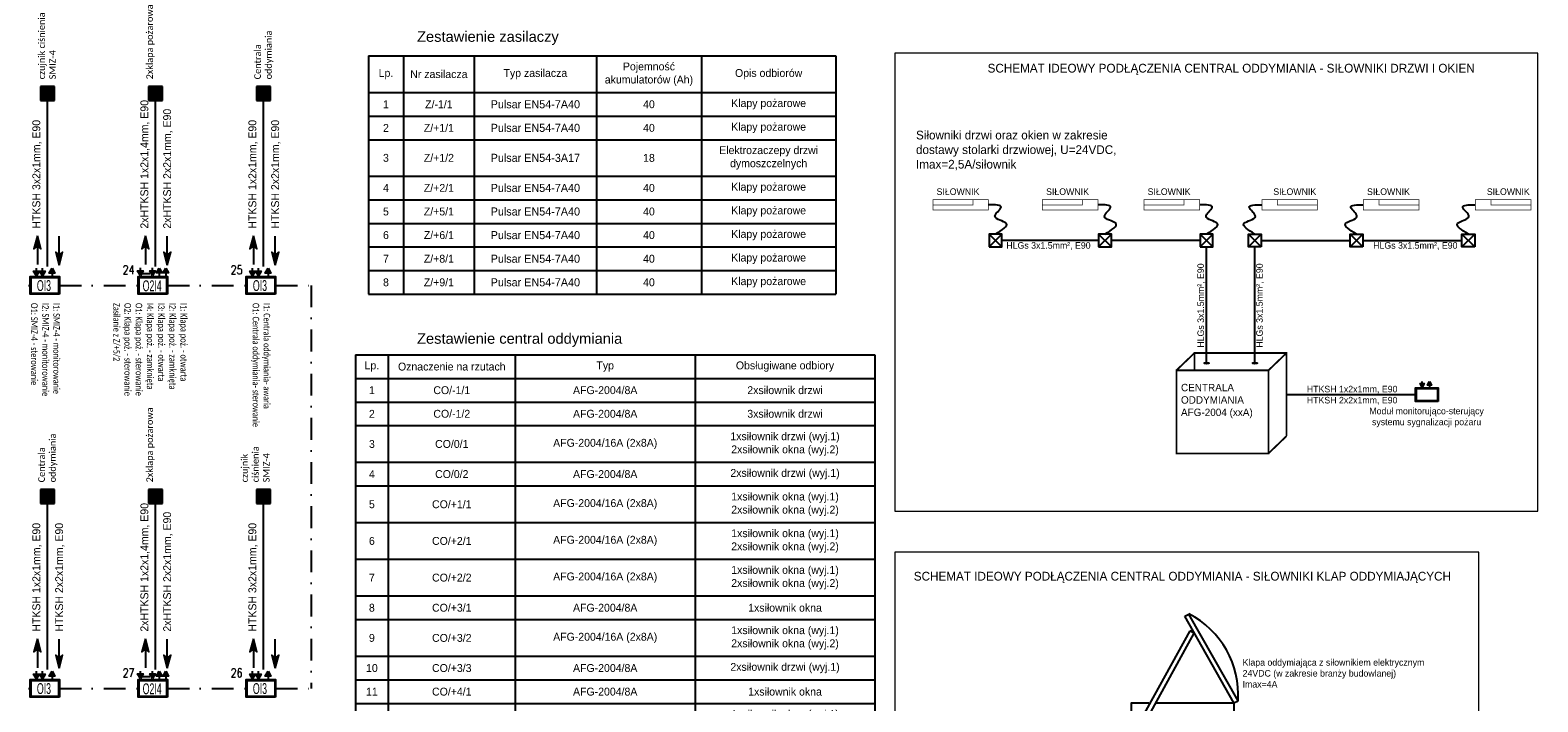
# Model space of a CAD drawing. Header units: millimetres. Extents: x 405 to 2542, y 4022 to 4770.
# Tile 8 of 9: x 1034 to 1379, y 4612 to 4765. Entities that reach past the tile are written whole.
import ezdxf

# ---------------------------------------------------------------- set-up
doc = ezdxf.new("R2010")
doc.units = ezdxf.units.MM
doc.linetypes.add('DASHDOT', pattern=[1, 0.5, -0.25, 0, -0.25])
for name, color, linetype in [('_SP_SAP P opis', 7, 'Continuous'), ('_TT_SSP_moduły', 94, 'Continuous'), ('TT_SAP_KABLE', 13, 'Continuous'), ('wymiar', 240, 'Continuous')]:
    doc.layers.add(name, color=color, linetype=linetype)
doc.layers.add('legenda - opisy', color=7, linetype='Continuous', lineweight=13)
doc.styles.add('arial', font='arial.ttf')
doc.styles.add('Arial narrow 1.00', font='ARIALN.TTF')
doc.styles.add('ST', font='romans.shx')

# ---------------------------------------------------------------- blocks, each defined once
blk = doc.blocks.new('MK')
blk.add_hatch(color=256).paths.add_polyline_path([(15, 30), (-15, 30), (-15, 0), (15, 0)])
for p, q in [((15, 30), (-15, 30)), ((-15, 30), (-15, 0)), ((-15, 0), (15, 0)), ((15, 0), (15, 30))]:
    blk.add_line(p, q)
blk = doc.blocks.new('BX-OI3')
for points in [[(-149, 326), (-197, 410), (-100, 410)], [(-42, 326), (-91, 410), (6, 410)], [(126, 458), (175, 374), (78, 374)]]:
    blk.add_hatch(color=0).paths.add_polyline_path(points)
at = {"color": 0}
for p, q in [((-149, 410), (-149, 458)), ((-42, 410), (-42, 458)), ((126, 374), (126, 326))]:
    blk.add_line(p, q, dxfattribs=at)
for points in [[(259, 0), (-259, 0), (-259, 313), (259, 313)], [(259, 0), (-259, 0), (-259, 313), (259, 313)], [(-251, 305), (251, 305), (251, 8), (-251, 8)], [(-251, 305), (251, 305), (251, 8), (-251, 8)], [(-243, 297), (243, 297), (243, 14), (-243, 14)], [(-243, 297), (243, 297), (243, 14), (-243, 14)]]:
    blk.add_lwpolyline(points, close=True)
for points in [[(-149, 326), (-197, 410), (-100, 410)], [(-42, 326), (-91, 410), (6, 410)], [(126, 458), (175, 374), (78, 374)]]:
    blk.add_lwpolyline(points, close=True, dxfattribs=at)
at = {"color": 0, "insert": (-140, 250), "char_height": 192, "attachment_point": 1}
blk.add_mtext_dynamic_manual_height_columns('{\\Ftxt|c238;\\W0.6;OI3}', width=68.27, gutter_width=12.5, heights=[0], dxfattribs=at)
at = {"flags": 4}
blk.add_attdef('NRMODUŁU', (339, 87), '', height=192, dxfattribs=at)
blk = doc.blocks.new('BX-O2I4')
for points in [[(-219, 331), (-268, 415), (-171, 415)], [(-7, 331), (-55, 415), (42, 415)], [(113, 459), (162, 375), (65, 375)], [(230, 459), (278, 375), (181, 375)]]:
    blk.add_hatch(color=256).paths.add_polyline_path(points)
for p, q in [((-219, 415), (-219, 463)), ((-189, 364), (-53, 364)), ((-7, 415), (-7, 463)), ((113, 375), (113, 328)), ((230, 375), (230, 328))]:
    blk.add_line(p, q)
for points in [[(-219, 331), (-268, 415), (-171, 415)], [(259, 0), (-259, 0), (-259, 313), (259, 313)], [(-251, 305), (251, 305), (251, 8), (-251, 8)], [(-243, 297), (243, 297), (243, 14), (-243, 14)], [(-7, 331), (-55, 415), (42, 415)], [(113, 459), (162, 375), (65, 375)], [(230, 459), (278, 375), (181, 375)]]:
    blk.add_lwpolyline(points, close=True)
at = {"color": 0, "insert": (-179, 246), "char_height": 192, "attachment_point": 1}
blk.add_mtext_dynamic_manual_height_columns('{\\Ftxt|c238;\\W0.6;O2I4}', width=68.27, gutter_width=12.5, heights=[0], dxfattribs=at)
at = {"flags": 4}
blk.add_attdef('NRMODUŁU', (339, 87), '', height=192, dxfattribs=at)
blk = doc.blocks.new('*T93')
at = {"color": 0, "linetype": 'ByBlock', "lineweight": -2, "transparency": 16777216}
for p, q in [((0, 0), (118.84, 0)), ((0, 0), (0, -188.25)), ((7.5, 0), (7.5, -188.25)), ((36.56, 0), (36.56, -188.25)), ((77.7, 0), (77.7, -188.25)), ((118.84, 0), (118.84, -188.25)), ((0, -5.4), (118.84, -5.4)), ((0, -10.8), (118.84, -10.8)), ((0, -16.2), (118.84, -16.2)), ((0, -24.59), (118.84, -24.59)), ((0, -29.99), (118.84, -29.99)), ((0, -38.38), (118.84, -38.38)), ((0, -46.77), (118.84, -46.77)), ((0, -55.16), (118.84, -55.16)), ((0, -60.56), (118.84, -60.56)), ((0, -68.95), (118.84, -68.95)), ((0, -74.35), (118.84, -74.35)), ((0, -79.75), (118.84, -79.75)), ((0, -88.14), (118.84, -88.14)), ((0, -93.54), (118.84, -93.54)), ((0, -101.93), (118.84, -101.93)), ((0, -110.32), (118.84, -110.32)), ((0, -118.72), (118.84, -118.72)), ((0, -127.11), (118.84, -127.11)), ((0, -135.5), (118.84, -135.5)), ((0, -143.89), (118.84, -143.89)), ((0, -152.28), (118.84, -152.28)), ((0, -160.67), (118.84, -160.67)), ((0, -169.06), (118.84, -169.06)), ((0, -177.45), (118.84, -177.45)), ((0, -182.85), (118.84, -182.85)), ((0, -188.25), (118.84, -188.25))]:
    blk.add_line(p, q, dxfattribs=at)
at = {"color": 0, "transparency": 16777216, "char_height": 1.8, "attachment_point": 5}
for s, insert, width in [('Lp.', (3.75, -2.7), 4.5), ('Oznaczenie na rzutach', (22.03, -2.7), 26.0573), ('Typ', (57.13, -2.7), 38.1408), ('Obsługiwane odbiory', (98.27, -2.7), 38.1408), ('CO/-1/1', (22.03, -8.1), 26.0573), ('{\\C256;2xsiłownik drzwi }', (98.27, -8.1), 38.1408), ('1', (3.75, -8.1), 4.5), ('{\\C256;AFG-2004/8A}', (57.13, -8.1), 38.1408), ('2', (3.75, -13.5), 4.5), ('CO/-1/2', (22.03, -13.5), 26.0573), ('{\\C256;AFG-2004/8A}', (57.13, -13.5), 38.1408), ('{\\C256;3xsiłownik drzwi }', (98.27, -13.5), 38.1408), ('3', (3.75, -20.4), 4.5), ('CO/0/1', (22.03, -20.4), 26.0573), ('{\\C256;AFG-2004/16A (2x8A)}', (57.13, -20.4), 38.1408), ('{\\C256;1xsiłownik drzwi (wyj.1)\\P2xsiłownik okna (wyj.2)}', (98.27, -20.4), 38.1408), ('4', (3.75, -27.29), 4.5), ('CO/0/2', (22.03, -27.29), 26.0573), ('{\\C256;AFG-2004/8A}', (57.13, -27.29), 38.1408), ('{\\C256;2xsiłownik drzwi (wyj.1)}', (98.27, -27.29), 38.1408), ('5', (3.75, -34.19), 4.5), ('CO/+1/1', (22.03, -34.19), 26.0573), ('{\\C256;AFG-2004/16A (2x8A)}', (57.13, -34.19), 38.1408), ('{\\C256;1xsiłownik okna (wyj.1)\\P2xsiłownik okna (wyj.2)}', (98.27, -34.19), 38.1408), ('CO/+2/1', (22.03, -42.58), 26.0573), ('{\\C256;1xsiłownik okna (wyj.1)\\P2xsiłownik okna (wyj.2)}', (98.27, -42.58), 38.1408), ('6', (3.75, -42.58), 4.5), ('{\\C256;AFG-2004/16A (2x8A)}', (57.13, -42.58), 38.1408), ('{\\C256;1xsiłownik okna (wyj.1)\\P2xsiłownik okna (wyj.2)}', (98.27, -50.97), 38.1408), ('7', (3.75, -50.97), 4.5), ('CO/+2/2', (22.03, -50.97), 26.0573), ('{\\C256;AFG-2004/16A (2x8A)}', (57.13, -50.97), 38.1408), ('8', (3.75, -57.86), 4.5), ('CO/+3/1', (22.03, -57.86), 26.0573), ('{\\C256;AFG-2004/8A}', (57.13, -57.86), 38.1408), ('{\\C256;1xsiłownik okna}', (98.27, -57.86), 38.1408), ('{\\C256;1xsiłownik okna (wyj.1)\\P2xsiłownik okna (wyj.2)}', (98.27, -64.76), 38.1408), ('9', (3.75, -64.76), 4.5), ('CO/+3/2', (22.03, -64.76), 26.0573), ('{\\C256;AFG-2004/16A (2x8A)}', (57.13, -64.76), 38.1408), ('10', (3.75, -71.65), 4.5), ('CO/+3/3', (22.03, -71.65), 26.0573), ('{\\C256;AFG-2004/8A}', (57.13, -71.65), 38.1408), ('{\\C256;2xsiłownik drzwi (wyj.1)}', (98.27, -71.65), 38.1408), ('CO/+4/1', (22.03, -77.05), 26.0573), ('{\\C256;1xsiłownik okna}', (98.27, -77.05), 38.1408), ('11', (3.75, -77.05), 4.5), ('{\\C256;AFG-2004/8A}', (57.13, -77.05), 38.1408), ('12', (3.75, -83.95), 4.5), ('CO/+4/2', (22.03, -83.95), 26.0573), ('{\\C256;1xsiłownik okna (wyj.1)\\P2xsiłownik okna (wyj.2)}', (98.27, -83.95), 38.1408), ('{\\C256;AFG-2004/16A (2x8A)}', (57.13, -83.95), 38.1408), ('13', (3.75, -90.84), 4.5), ('CO/+4/3', (22.03, -90.84), 26.0573), ('{\\C256;2xsiłownik drzwi (wyj.1)}', (98.27, -90.84), 38.1408), ('{\\C256;AFG-2004/8A}', (57.13, -90.84), 38.1408), ('CO/+5/1', (22.03, -97.74), 26.0573), ('{\\C256;1xsiłownik okna (wyj.1)\\P2xsiłownik okna (wyj.2)}', (98.27, -97.74), 38.1408), ('14', (3.75, -97.74), 4.5), ('{\\C256;AFG-2004/16A (2x8A)}', (57.13, -97.74), 38.1408), ('{\\C256;1xsiłownik okna (wyj.1)\\P2xsiłownik okna (wyj.2)}', (98.27, -106.13), 38.1408), ('15', (3.75, -106.13), 4.5), ('CO/+5/2', (22.03, -106.13), 26.0573), ('{\\C256;AFG-2004/16A (2x8A)}', (57.13, -106.13), 38.1408), ('16', (3.75, -114.52), 4.5), ('CO/+6/1', (22.03, -114.52), 26.0573), ('{\\C256;AFG-2004/16A (2x8A)}', (57.13, -114.52), 38.1408), ('{\\C256;1xsiłownik okna (wyj.1)\\P2xsiłownik okna (wyj.2)}', (98.27, -114.52), 38.1408), ('{\\C256;1xsiłownik okna (wyj.1)\\P2xsiłownik okna (wyj.2)}', (98.27, -122.91), 38.1408), ('17', (3.75, -122.91), 4.5), ('CO/+6/2', (22.03, -122.91), 26.0573), ('{\\C256;AFG-2004/16A (2x8A)}', (57.13, -122.91), 38.1408), ('18', (3.75, -131.3), 4.5), ('CO/+7/1', (22.03, -131.3), 26.0573), ('{\\C256;AFG-2004/16A (2x8A)}', (57.13, -131.3), 38.1408), ('{\\C256;1xsiłownik okna (wyj.1)\\P2xsiłownik okna (wyj.2)}', (98.27, -131.3), 38.1408), ('{\\C256;1xsiłownik okna (wyj.1)\\P2xsiłownik okna (wyj.2)}', (98.27, -139.69), 38.1408), ('19', (3.75, -139.69), 4.5), ('CO/+7/2', (22.03, -139.69), 26.0573), ('{\\C256;AFG-2004/16A (2x8A)}', (57.13, -139.69), 38.1408), ('20', (3.75, -148.08), 4.5), ('CO/+8/1', (22.03, -148.08), 26.0573), ('{\\C256;AFG-2004/16A (2x8A)}', (57.13, -148.08), 38.1408), ('{\\C256;1xsiłownik okna (wyj.1)\\P3xsiłownik okna (wyj.2)}', (98.27, -148.08), 38.1408), ('CO/+8/2', (22.03, -156.47), 26.0573), ('{\\C256;1xsiłownik okna (wyj.1)\\P2xsiłownik okna (wyj.2)}', (98.27, -156.47), 38.1408), ('21', (3.75, -156.47), 4.5), ('{\\C256;AFG-2004/16A (2x8A)}', (57.13, -156.47), 38.1408), ('{\\C256;1xsiłownik okna (wyj.1)\\P3xsiłownik okna (wyj.2)}', (98.27, -164.86), 38.1408), ('22', (3.75, -164.86), 4.5), ('CO/+9/1', (22.03, -164.86), 26.0573), ('{\\C256;AFG-2004/16A (2x8A)}', (57.13, -164.86), 38.1408), ('23', (3.75, -173.25), 4.5), ('CO/+9/2', (22.03, -173.25), 26.0573), ('{\\C256;AFG-2004/16A (2x8A)}', (57.13, -173.25), 38.1408), ('{\\C256;1xsiłownik okna (wyj.1)\\P2xsiłownik okna (wyj.2)}', (98.27, -173.25), 38.1408), ('24', (3.75, -180.15), 4.5), ('CO/T/1', (22.03, -180.15), 26.0573), ('{\\C256;AFG-2004/8A}', (57.13, -180.15), 38.1408), ('{\\C256;1xsiłownik klapy oddymiającej}', (98.27, -180.15), 38.1408), ('25', (3.75, -185.55), 4.5), ('CO/T/2', (22.03, -185.55), 26.0573), ('{\\C256;AFG-2004/8A}', (57.13, -185.55), 38.1408), ('{\\C256;1xsiłownik klapy oddymiającej}', (98.27, -185.55), 38.1408)]:
    blk.add_mtext(s, dxfattribs=dict(at, insert=insert, width=width))
blk = doc.blocks.new('*T113')
at = {"color": 0, "linetype": 'ByBlock', "lineweight": -2, "transparency": 16777216}
for p, q in [((0, 0), (106.93, 0)), ((0, 0), (0, -54.5)), ((8.04, 0), (8.04, -54.5)), ((24.22, 0), (24.22, -54.5)), ((52.18, 0), (52.18, -54.5)), ((76.2, 0), (76.2, -54.5)), ((106.93, 0), (106.93, -54.5)), ((0, -8.37), (106.93, -8.37)), ((0, -13.77), (106.93, -13.77)), ((0, -19.17), (106.93, -19.17)), ((0, -27.5), (106.93, -27.5)), ((0, -32.9), (106.93, -32.9)), ((0, -38.3), (106.93, -38.3)), ((0, -43.7), (106.93, -43.7)), ((0, -49.1), (106.93, -49.1)), ((0, -54.5), (106.93, -54.5))]:
    blk.add_line(p, q, dxfattribs=at)
at = {"color": 0, "transparency": 16777216, "char_height": 1.8, "attachment_point": 5}
for s, insert, width in [('{\\W1;Pojemność akumulatorów (Ah)}', (64.19, -4.18), 21.0226), ('{\\W1;Lp.}', (4.02, -4.18), 5.0353), ('{\\W1;Nr zasilacza}', (16.13, -4.18), 13.1887), ('{\\W1;Typ zasilacza}', (38.2, -4.18), 24.9569), ('{\\W1;Opis odbiorów}', (91.57, -4.18), 27.7286), ('{\\W1;1}', (4.02, -11.07), 5.0353), ('Z/-1/1', (16.13, -11.07), 13.1887), ('{\\H1.025641x;\\C256;Pulsar EN54-7A40}', (38.2, -11.07), 24.9569), ('40', (64.19, -11.07), 21.0226), ('Klapy pożarowe', (91.57, -11.07), 27.7286), ('{\\W1;2}', (4.02, -16.47), 5.0353), ('Z/+1/1', (16.13, -16.47), 13.1887), ('{\\H1.025641x;\\C256;Pulsar EN54-7A40}', (38.2, -16.47), 24.9569), ('40', (64.19, -16.47), 21.0226), ('Klapy pożarowe', (91.57, -16.47), 27.7286), ('Elektrozaczepy drzwi dymoszczelnych', (91.57, -23.33), 27.7286), ('3', (4.02, -23.33), 5.0353), ('Z/+1/2', (16.13, -23.33), 13.1887), ('{\\H1.025641x;\\C256;Pulsar EN54-3A17}', (38.2, -23.33), 24.9569), ('{\\W1;18}', (64.19, -23.33), 21.0226), ('4', (4.02, -30.2), 5.0353), ('Z/+2/1', (16.13, -30.2), 13.1887), ('{\\H1.025641x;\\C256;Pulsar EN54-7A40}', (38.2, -30.2), 24.9569), ('40', (64.19, -30.2), 21.0226), ('Klapy pożarowe', (91.57, -30.2), 27.7286), ('5', (4.02, -35.6), 5.0353), ('Z/+5/1', (16.13, -35.6), 13.1887), ('40', (64.19, -35.6), 21.0226), ('Klapy pożarowe', (91.57, -35.6), 27.7286), ('{\\H1.025641x;\\C256;Pulsar EN54-7A40}', (38.2, -35.6), 24.9569), ('6', (4.02, -41), 5.0353), ('Z/+6/1', (16.13, -41), 13.1887), ('{\\H1.025641x;\\C256;Pulsar EN54-7A40}', (38.2, -41), 24.9569), ('40', (64.19, -41), 21.0226), ('Klapy pożarowe', (91.57, -41), 27.7286), ('7', (4.02, -46.4), 5.0353), ('Z/+8/1', (16.13, -46.4), 13.1887), ('{\\H1.025641x;\\C256;Pulsar EN54-7A40}', (38.2, -46.4), 24.9569), ('40', (64.19, -46.4), 21.0226), ('Klapy pożarowe', (91.57, -46.4), 27.7286), ('8', (4.02, -51.8), 5.0353), ('Z/+9/1', (16.13, -51.8), 13.1887), ('{\\H1.025641x;\\C256;Pulsar EN54-7A40}', (38.2, -51.8), 24.9569), ('40', (64.19, -51.8), 21.0226), ('Klapy pożarowe', (91.57, -51.8), 27.7286)]:
    blk.add_mtext(s, dxfattribs=dict(at, insert=insert, width=width))
blk = doc.blocks.new('A$C2EBE34BA')
at = {"linetype": 'Continuous', "lineweight": 25}
for p, q in [((462.1, 99.3), (321.6, 347.2)), ((473.7, 105.9), (333.2, 353.7)), ((180.7, 22.1), (336.8, 305.8)), ((348.8, 299.2), (336.8, 305.8)), ((192.7, 15.5), (348.8, 299.2)), ((238.8, 99.3), (436.1, 99.3)), ((462.1, 99.3), (473.7, 105.9)), ((0, 46.2), (193.9, 46.2)), ((129.4, 38), (168.8, 46.2)), ((209.6, 46.2), (421.1, 46.2)), ((421.1, 46.2), (645, 46.2)), ((501.6, 38), (462.1, 46.2)), ((0, 38), (129.4, 38)), ((0, 14.5), (129.4, 14.5)), ((0, 0), (167, 0)), ((129.4, 0), (129.4, 38)), ((212, 4.8), (180.7, 22.1)), ((209, 0), (645, 0)), ((501.6, 0), (501.6, 38)), ((501.6, 38), (645, 38)), ((501.6, 14.5), (645, 14.5))]:
    blk.add_line(p, q, dxfattribs=at)
blk.add_lwpolyline([(321.6, 347.2), (333.2, 353.7)])
for points in [[(168.8, 46.2), (168.8, 99.3), (218.3, 99.3)], [(436.1, 99.3), (462.1, 99.3), (462.1, 46.2)], [(212, 4.8), (131.9, -124.9), (101.4, -106.1), (180.7, 22.1)]]:
    blk.add_lwpolyline(points, dxfattribs=at)
blk.add_arc((215.9, 123.5), 258.4, 356.0775, 63.0058, dxfattribs=at)

msp = doc.modelspace()

# ---------------------------------------------------------------- hatches: boundary and pattern name
at = {"transparency": 33554687}
h = msp.add_hatch(color=256, dxfattribs=at)
h.dxf.hatch_style = 1
h.paths.add_polyline_path([(1036.09, 4718.27), (1035.28, 4715.3), (1036.09, 4715.91), (1036.85, 4715.3)])
h = msp.add_hatch(color=256, dxfattribs=at)
h.dxf.hatch_style = 1
h.paths.add_polyline_path([(1060.8, 4718.27), (1059.99, 4715.3), (1060.8, 4715.91), (1061.56, 4715.3)])
h = msp.add_hatch(color=256, dxfattribs=at)
h.dxf.hatch_style = 1
h.paths.add_polyline_path([(1085.51, 4718.27), (1084.71, 4715.3), (1085.51, 4715.91), (1086.27, 4715.3)])
h = msp.add_hatch(color=256, dxfattribs=at)
h.dxf.hatch_style = 1
h.paths.add_polyline_path([(1041.07, 4711.57), (1041.87, 4714.53), (1041.07, 4713.92), (1040.31, 4714.53)])
h = msp.add_hatch(color=256, dxfattribs=at)
h.dxf.hatch_style = 1
h.paths.add_polyline_path([(1065.78, 4711.57), (1066.59, 4714.53), (1065.78, 4713.92), (1065.02, 4714.53)])
h = msp.add_hatch(color=256, dxfattribs=at)
h.dxf.hatch_style = 1
h.paths.add_polyline_path([(1090.49, 4711.57), (1091.3, 4714.53), (1090.49, 4713.92), (1089.73, 4714.53)])
for points in [[(1352.9, 4683.64), (1352.42, 4684.48), (1353.39, 4684.48)], [(1354.59, 4684.96), (1355.07, 4684.12), (1354.11, 4684.12)]]:
    msp.add_hatch(color=0).paths.add_polyline_path(points)
h = msp.add_hatch(color=256, dxfattribs=at)
h.dxf.hatch_style = 1
h.paths.add_polyline_path([(1036.09, 4626.09), (1035.28, 4623.12), (1036.09, 4623.73), (1036.85, 4623.12)])
h = msp.add_hatch(color=256, dxfattribs=at)
h.dxf.hatch_style = 1
h.paths.add_polyline_path([(1060.8, 4626.09), (1059.99, 4623.12), (1060.8, 4623.73), (1061.56, 4623.12)])
h = msp.add_hatch(color=256, dxfattribs=at)
h.dxf.hatch_style = 1
h.paths.add_polyline_path([(1085.51, 4626.09), (1084.71, 4623.12), (1085.51, 4623.73), (1086.27, 4623.12)])
h = msp.add_hatch(color=256, dxfattribs=at)
h.dxf.hatch_style = 1
h.paths.add_polyline_path([(1041.07, 4619.39), (1041.87, 4622.36), (1041.07, 4621.75), (1040.31, 4622.36)])
h = msp.add_hatch(color=256, dxfattribs=at)
h.dxf.hatch_style = 1
h.paths.add_polyline_path([(1065.78, 4619.39), (1066.59, 4622.36), (1065.78, 4621.75), (1065.02, 4622.36)])
h = msp.add_hatch(color=256, dxfattribs=at)
h.dxf.hatch_style = 1
h.paths.add_polyline_path([(1090.49, 4619.39), (1091.3, 4622.36), (1090.49, 4621.75), (1089.73, 4622.36)])

# ---------------------------------------------------------------- linework, layer by layer
at = {"color": 0}
for p, q in [((1352.9, 4684.48), (1352.9, 4684.95)), ((1354.59, 4684.12), (1354.59, 4683.64))]:
    msp.add_line(p, q, dxfattribs=at)
for points in [[(1038.42, 4711.2), (1038.42, 4752.37)], [(1063.13, 4711.2), (1063.13, 4752.37)], [(1087.84, 4711.2), (1087.84, 4752.37)], [(1036.09, 4718.27), (1035.28, 4715.3), (1036.09, 4715.91), (1036.85, 4715.3), (1036.09, 4718.27)], [(1036.09, 4715.91), (1036.09, 4711.65)], [(1041.07, 4713.92), (1041.07, 4718.19)], [(1060.8, 4718.27), (1059.99, 4715.3), (1060.8, 4715.91), (1061.56, 4715.3), (1060.8, 4718.27)], [(1060.8, 4715.91), (1060.8, 4711.65)], [(1065.78, 4713.92), (1065.78, 4718.19)], [(1085.51, 4718.27), (1084.71, 4715.3), (1085.51, 4715.91), (1086.27, 4715.3), (1085.51, 4718.27)], [(1085.51, 4715.91), (1085.51, 4711.65)], [(1090.49, 4713.92), (1090.49, 4718.19)], [(1041.07, 4711.57), (1041.87, 4714.53), (1041.07, 4713.92), (1040.31, 4714.53), (1041.07, 4711.57)], [(1065.78, 4711.57), (1066.59, 4714.53), (1065.78, 4713.92), (1065.02, 4714.53), (1065.78, 4711.57)], [(1090.49, 4711.57), (1091.3, 4714.53), (1090.49, 4713.92), (1089.73, 4714.53), (1090.49, 4711.57)], [(1321.87, 4681.94), (1351.42, 4681.94)], [(1038.42, 4619.02), (1038.42, 4660.19)], [(1063.13, 4619.02), (1063.13, 4660.19)], [(1087.84, 4619.02), (1087.84, 4660.19)], [(1036.09, 4626.09), (1035.28, 4623.12), (1036.09, 4623.73), (1036.85, 4623.12), (1036.09, 4626.09)], [(1041.07, 4621.75), (1041.07, 4626.01)], [(1060.8, 4626.09), (1059.99, 4623.12), (1060.8, 4623.73), (1061.56, 4623.12), (1060.8, 4626.09)], [(1065.78, 4621.75), (1065.78, 4626.01)], [(1085.51, 4626.09), (1084.71, 4623.12), (1085.51, 4623.73), (1086.27, 4623.12), (1085.51, 4626.09)], [(1090.49, 4621.75), (1090.49, 4626.01)], [(1036.09, 4623.73), (1036.09, 4619.47)], [(1041.07, 4619.39), (1041.87, 4622.36), (1041.07, 4621.75), (1040.31, 4622.36), (1041.07, 4619.39)], [(1060.8, 4623.73), (1060.8, 4619.47)], [(1065.78, 4619.39), (1066.59, 4622.36), (1065.78, 4621.75), (1065.02, 4622.36), (1065.78, 4619.39)], [(1085.51, 4623.73), (1085.51, 4619.47)], [(1090.49, 4619.39), (1091.3, 4622.36), (1090.49, 4621.75), (1089.73, 4622.36), (1090.49, 4619.39)]]:
    msp.add_lwpolyline(points)
at = {"const_width": 0.15}
for points in [[(1240.98, 4726.51), (1253.68, 4726.51), (1253.68, 4724.14), (1240.98, 4724.14)], [(1240.98, 4726.51), (1250.11, 4726.51), (1250.11, 4725.32), (1240.98, 4725.32)], [(1266.04, 4726.51), (1278.74, 4726.51), (1278.74, 4724.14), (1266.04, 4724.14)], [(1266.04, 4726.51), (1275.17, 4726.51), (1275.17, 4725.32), (1266.04, 4725.32)], [(1289.27, 4726.51), (1301.97, 4726.51), (1301.97, 4724.14), (1289.27, 4724.14)], [(1289.27, 4726.51), (1298.4, 4726.51), (1298.4, 4725.32), (1289.27, 4725.32)], [(1328.94, 4726.51), (1316.23, 4726.51), (1316.23, 4724.14), (1328.94, 4724.14)], [(1328.94, 4726.51), (1319.81, 4726.51), (1319.81, 4725.32), (1328.94, 4725.32)], [(1352.17, 4726.51), (1339.46, 4726.51), (1339.46, 4724.14), (1352.17, 4724.14)], [(1352.17, 4726.51), (1343.04, 4726.51), (1343.04, 4725.32), (1352.17, 4725.32)], [(1377.78, 4726.51), (1365.08, 4726.51), (1365.08, 4724.14), (1377.78, 4724.14)], [(1377.78, 4726.51), (1368.65, 4726.51), (1368.65, 4725.32), (1377.78, 4725.32)]]:
    msp.add_lwpolyline(points, close=True, dxfattribs=at)
at = {"color": 1, "ltscale": 10}
for points in [[(1253.81, 4715.71), (1256.75, 4715.71), (1256.75, 4718.65), (1253.81, 4718.65)], [(1278.87, 4715.71), (1281.81, 4715.71), (1281.81, 4718.65), (1278.87, 4718.65)], [(1302.1, 4715.71), (1305.04, 4715.71), (1305.04, 4718.65), (1302.1, 4718.65)], [(1316.11, 4715.71), (1313.17, 4715.71), (1313.17, 4718.65), (1316.11, 4718.65)], [(1339.34, 4715.71), (1336.4, 4715.71), (1336.4, 4718.65), (1339.34, 4718.65)], [(1364.95, 4715.71), (1362.01, 4715.71), (1362.01, 4718.65), (1364.95, 4718.65)]]:
    msp.add_lwpolyline(points, close=True, dxfattribs=at)
for points in [[(1253.81, 4718.65), (1256.75, 4715.71)], [(1256.75, 4718.65), (1253.81, 4715.71)], [(1278.87, 4718.65), (1281.81, 4715.71)], [(1281.81, 4718.65), (1278.87, 4715.71)], [(1302.1, 4718.65), (1305.04, 4715.71)], [(1305.04, 4718.65), (1302.1, 4715.71)], [(1316.11, 4718.65), (1313.17, 4715.71)], [(1313.17, 4718.65), (1316.11, 4715.71)], [(1339.34, 4718.65), (1336.4, 4715.71)], [(1336.4, 4718.65), (1339.34, 4715.71)], [(1364.95, 4718.65), (1362.01, 4715.71)], [(1362.01, 4718.65), (1364.95, 4715.71)]]:
    msp.add_lwpolyline(points, dxfattribs=at)
at = {"color": 1}
for points in [[(1278.87, 4717.18), (1256.75, 4717.18)], [(1302.1, 4717.18), (1281.81, 4717.18)], [(1303.57, 4689.12), (1303.57, 4715.71), (1303.57, 4715.71)], [(1314.64, 4689.12), (1314.64, 4715.71), (1314.64, 4715.71)], [(1316.11, 4717.18), (1336.4, 4717.18)], [(1339.34, 4717.18), (1362.01, 4717.18)]]:
    msp.add_lwpolyline(points, dxfattribs=at)
at = {"color": 6, "ltscale": 10, "const_width": 0.4}
for points in [[(1300.81, 4691.44), (1296.69, 4687.49)], [(1300.81, 4687.49), (1300.81, 4691.44), (1321.87, 4691.44), (1321.87, 4672.44)], [(1317.75, 4687.49), (1321.87, 4691.44)], [(1321.87, 4672.44), (1317.75, 4668.48)]]:
    msp.add_lwpolyline(points, dxfattribs=at)
msp.add_lwpolyline([(1296.69, 4687.49), (1317.75, 4687.49), (1317.75, 4668.48), (1296.69, 4668.48)], close=True, dxfattribs=at)
at = {"color": 0}
for points in [[(1352.9, 4683.64), (1352.42, 4684.48), (1353.39, 4684.48)], [(1354.59, 4684.96), (1355.07, 4684.12), (1354.11, 4684.12)]]:
    msp.add_lwpolyline(points, close=True, dxfattribs=at)
for points in [[(1356.6, 4680.38), (1351.42, 4680.38), (1351.42, 4683.5), (1356.6, 4683.5)], [(1356.6, 4680.38), (1351.42, 4680.38), (1351.42, 4683.5), (1356.6, 4683.5)], [(1351.5, 4683.43), (1356.52, 4683.43), (1356.52, 4680.45), (1351.5, 4680.45)], [(1351.5, 4683.43), (1356.52, 4683.43), (1356.52, 4680.45), (1351.5, 4680.45)], [(1351.58, 4683.35), (1356.44, 4683.35), (1356.44, 4680.52), (1351.58, 4680.52)], [(1351.58, 4683.35), (1356.44, 4683.35), (1356.44, 4680.52), (1351.58, 4680.52)]]:
    msp.add_lwpolyline(points, close=True)
at = {"color": 6}
for centre in [(1303.57, 4689.12), (1314.64, 4689.12)]:
    msp.add_ellipse(centre, major_axis=(-0.59, 0), ratio=0.261288, dxfattribs=at)
for points in [[(1255.28, 4718.65), (1257.74, 4721.11), (1255.17, 4722.68), (1256.56, 4724.75), (1253.68, 4725.32)], [(1280.34, 4718.65), (1282.8, 4721.11), (1280.23, 4722.68), (1281.62, 4724.75), (1278.74, 4725.32)], [(1303.57, 4718.65), (1306.03, 4721.11), (1303.46, 4722.68), (1304.85, 4724.75), (1301.97, 4725.32)], [(1314.64, 4718.65), (1312.18, 4721.11), (1314.75, 4722.68), (1313.36, 4724.75), (1316.23, 4725.32)], [(1337.87, 4718.65), (1335.41, 4721.11), (1337.98, 4722.68), (1336.59, 4724.75), (1339.46, 4725.32)], [(1363.48, 4718.65), (1361.02, 4721.11), (1363.59, 4722.68), (1362.2, 4724.75), (1365.08, 4725.32)]]:
    msp.add_spline(points, degree=3)
at = {"layer": 'legenda - opisy'}
for points in [[(1379.37, 4760.06), (1232.23, 4760.06), (1232.23, 4655.26), (1379.37, 4655.26)], [(1365.86, 4645.91), (1232.23, 4645.91), (1232.23, 4547.99), (1365.86, 4547.99)]]:
    msp.add_lwpolyline(points, close=True, dxfattribs=at)
at = {"layer": 'TT_SAP_KABLE', "linetype": 'DASHDOT', "ltscale": 10}
for points in [[(1016.45, 4706.9), (1034.44, 4706.9)], [(1041.16, 4706.9), (1059.15, 4706.9)], [(1065.87, 4706.9), (1083.86, 4706.9)], [(1090.59, 4706.9), (1098.75, 4706.9)], [(1098.75, 4706.9), (1098.75, 4614.72)], [(1016.45, 4614.72), (1034.44, 4614.72)], [(1041.16, 4614.72), (1059.15, 4614.72)], [(1065.87, 4614.72), (1083.86, 4614.72)], [(1090.59, 4614.72), (1098.75, 4614.72)]]:
    msp.add_lwpolyline(points, dxfattribs=at)

# ---------------------------------------------------------------- block references
for name, p in [('*T113', (1111.82, 4759.4)), ('*T93', (1108.87, 4691.03))]:
    msp.add_blockref(name, p)
at = {"xscale": 0.1055999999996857, "yscale": 0.1055999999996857, "zscale": 0.1055999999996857, "rotation": 270}
for p in [(1036.83, 4750.82), (1061.55, 4750.82), (1086.26, 4750.82), (1036.83, 4658.64), (1061.55, 4658.64), (1086.26, 4658.64)]:
    msp.add_blockref('MK', p, dxfattribs=at)
at = {"xscale": 0.08000000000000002, "yscale": 0.08000000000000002, "zscale": 0.1}
msp.add_blockref('A$C2EBE34BA', (1272.88, 4603.45), dxfattribs=at)
at = {"layer": '_TT_SSP_moduły', "xscale": 0.013, "yscale": 0.013, "zscale": 0.013}
for name, p in [('BX-OI3', (1037.8, 4704.87)), ('BX-O2I4', (1062.51, 4704.87)), ('BX-OI3', (1087.22, 4704.87)), ('BX-OI3', (1037.8, 4612.69)), ('BX-O2I4', (1062.51, 4612.69)), ('BX-OI3', (1087.22, 4612.69))]:
    msp.add_blockref(name, p, dxfattribs=at)

# ---------------------------------------------------------------- texts
at = {"char_height": 1.5, "attachment_point": 1, "style": 'Arial narrow 1.00'}
for s, insert, width, rotation in [('{\\fCalibri|b0|i0|c238|p34;2xklapa pożarowa}', (1061.01, 4754.04), 16.2676, 90), ('{\\fCalibri|b0|i0|c238|p34;Centrala oddymiania}', (1085.72, 4754.04), 16.2676, 90), ('{\\fCalibri|b0|i0|c238|p34;czujnik ciśnienia SMIZ-4}', (1036.3, 4754.04), 16.2676, 90), ('{\\W0.8;\\fCalibri|b0|i0|c238|p34;I1: SMIZ-4 - monitorowanie\\P\\H1.025641x;I2: SMIZ-4 - monitorowanie\\PO1: SMIZ-4 - sterowanie}', (1041.23, 4702.89), 32.592, 270), ('{\\W0.8;\\fCalibri|b0|i0|c238|p34;I1: \\H1.025641x;Klapa poż. - otwarta\\P\\H0.975x;I2: \\H1.025641x;Klapa poż. - zamknięta\\P\\H0.975x;I3: \\H1.025641x;Klapa poż. - otwarta\\P\\H0.975x;I4: \\H1.025641x;Klapa poż. - zamknięta\\P\\H0.975x;O1: \\H1.025641x;Klapa poż. - sterowanie\\P\\H0.975x;O2: \\H1.025641x;Klapa poż. - sterowanie\\P\\H0.975x;Zasilanie z Z/+5/2}', (1070.37, 4702.89), 32.592, 270), ('{\\W0.8;\\fCalibri|b0|i0|c238|p34;I1: Centrala oddymiania- awaria\\PO1: Centrala oddymiania- sterowanie}', (1089.34, 4702.89), 32.592, 270), ('{\\fCalibri|b0|i0|c238|p34;Centrala oddymiania}', (1036.3, 4661.86), 16.2676, 90), ('{\\fCalibri|b0|i0|c238|p34;2xklapa pożarowa}', (1061.01, 4661.86), 16.2676, 90), ('{\\fCalibri|b0|i0|c238|p34;czujnik ciśnienia SMIZ-4}', (1082.72, 4661.86), 12.4802, 90)]:
    msp.add_mtext(s, dxfattribs=dict(at, insert=insert, width=width, rotation=rotation))
at = {"char_height": 2.4, "attachment_point": 1}
for s, insert, style in [('Zestawienie zasilaczy ', (1122.95, 4765.02), 'arial'), ('{\\fArial|b0|i0|c238|p34;Zestawienie central oddymiania}', (1122.95, 4695.96), 'ST')]:
    msp.add_mtext_dynamic_manual_height_columns(s, width=74.6218, gutter_width=12.5, heights=[0], dxfattribs=dict(at, insert=insert, style=style))
at = {"char_height": 2, "attachment_point": 5}
for s, insert, width in [('SCHEMAT IDEOWY PODŁĄCZENIA CENTRAL ODDYMIANIA - SIŁOWNIKI DRZWI I OKIEN', (1309.21, 4756.3), 120.8735), ('\\pxql;Siłowniki drzwi oraz okien w zakresie dostawy stolarki drzwiowej, U=24VDC, Imax=2,5A/siłownik', (1261.12, 4737.77), 48.031), ('SCHEMAT IDEOWY PODŁĄCZENIA CENTRAL ODDYMIANIA - SIŁOWNIKI KLAP ODDYMIAJĄCYCH', (1298.05, 4640.1), 120.8735)]:
    msp.add_mtext(s, dxfattribs=dict(at, insert=insert, width=width))
at = {"layer": '_SP_SAP P opis', "char_height": 1.8, "width": 34.7587, "attachment_point": 7, "rotation": 90}
for s, insert in [('2xHTKSH 1x2x1,4mm, E90', (1061.8, 4719.89)), ('2xHTKSH 2x2x1mm, E90', (1067.01, 4719.89)), ('HTKSH 3x2x1mm, E90', (1037.08, 4719.89)), ('HTKSH 1x2x1mm, E90', (1086.51, 4719.89)), ('HTKSH 2x2x1mm, E90', (1091.72, 4719.89)), ('2xHTKSH 1x2x1,4mm, E90', (1061.8, 4627.71)), ('2xHTKSH 2x2x1mm, E90', (1067.01, 4627.71)), ('HTKSH 1x2x1mm, E90', (1037.08, 4627.71)), ('HTKSH 2x2x1mm, E90', (1042.3, 4627.71)), ('HTKSH 3x2x1mm, E90', (1086.51, 4627.71))]:
    msp.add_mtext(s, dxfattribs=dict(at, insert=insert))
at = {"layer": '_TT_SSP_moduły', "style": 'ST', "width": 0.8}
for s, p in [('24', (1055.58, 4709.46)), ('25', (1080.29, 4709.46)), ('27', (1055.58, 4617.28)), ('26', (1080.29, 4617.28))]:
    msp.add_text(s, height=2, dxfattribs=at).set_placement(p)
at = {"layer": 'wymiar'}
for s, insert, char_height, width, attachment_point in [('SIŁOWNIK', (1241.81, 4729.1), 1.5, 36.631, 1), ('SIŁOWNIK', (1266.87, 4729.1), 1.5, 36.631, 1), ('SIŁOWNIK', (1290.1, 4729.1), 1.5, 36.631, 1), ('SIŁOWNIK', (1318.86, 4729.1), 1.5, 36.631, 1), ('SIŁOWNIK', (1340.3, 4729.1), 1.5, 36.631, 1), ('SIŁOWNIK', (1367.7, 4729.1), 1.5, 36.631, 1), ('HLGs 3x1.5mm², E90', (1257.77, 4716.8), 1.5, 36.631, 1), ('HLGs 3x1.5mm², E90', (1360.99, 4716.8), 1.5, 36.631, 3), ('CENTRALA \\PODDYMIANIA\\PAFG-2004 (xxA)', (1297.73, 4684.39), 1.7, 29.8503, 1)]:
    msp.add_mtext(s, dxfattribs=dict(at, insert=insert, char_height=char_height, width=width, attachment_point=attachment_point))
at = {"layer": 'wymiar', "char_height": 1.5, "width": 36.631, "rotation": 90}
for insert, attachment_point in [((1301.49, 4692.66), 1), ((1316.72, 4692.66), 7)]:
    msp.add_mtext('HLGs 3x1.5mm², E90', dxfattribs=dict(at, insert=insert, attachment_point=attachment_point))
at = {"layer": 'wymiar', "color": 0, "char_height": 1.5, "attachment_point": 5}
for s, insert, width in [('HTKSH 1x2x1mm, E90', (1336.89, 4683.05), 29.9862), ('HTKSH 2x2x1mm, E90', (1336.89, 4680.52), 29.9862), ('Moduł monitorująco-sterujący\\Psystemu sygnalizacji pożaru', (1353.92, 4676.7), 30.8869), ('\\pxql;Klapa oddymiająca z siłownikiem elektrycznym 24VDC (w zakresie branży budowlanej)\\PImax=4A\\P\\pq*;', (1335.84, 4618.17), 48.031)]:
    msp.add_mtext(s, dxfattribs=dict(at, insert=insert, width=width))

doc.saveas('drawing.dxf')
